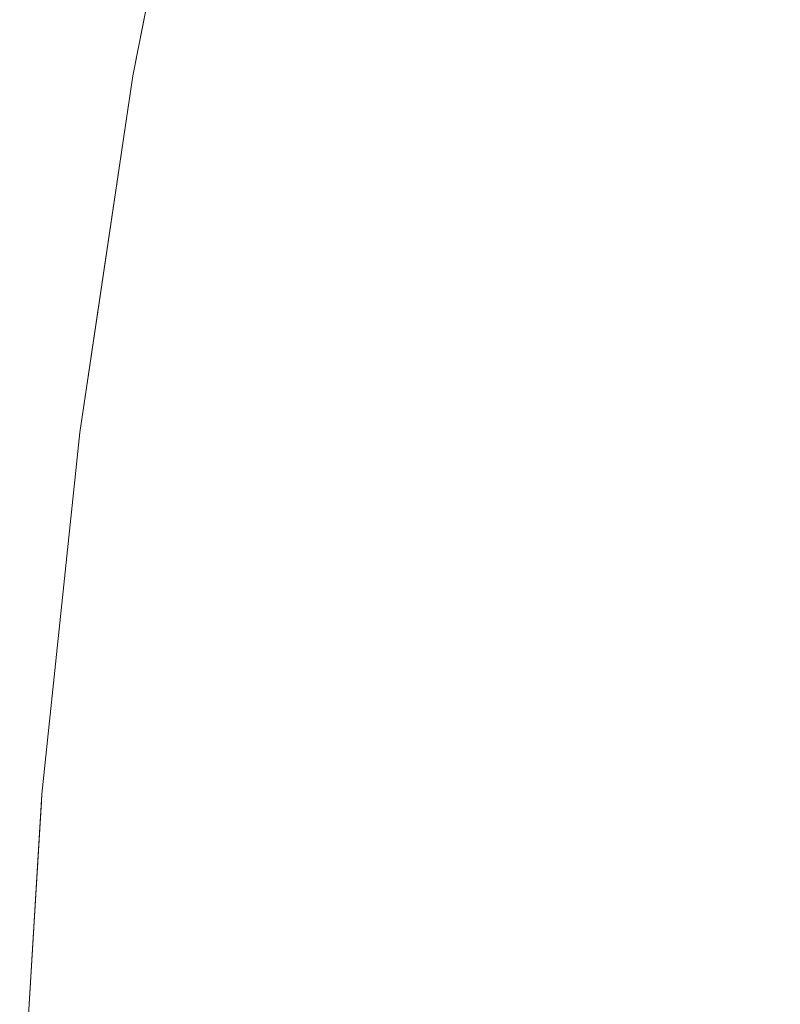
# Model space of a CAD drawing. Header units: centimetres. Extents: x -21.6 to 22.7, y 3.4 to 5.2.
# Tile 52 of 256: x -21.5864 to -21.5756, y 5.1071 to 5.1212. Entities that reach past the tile are written whole.
import ezdxf

# ---------------------------------------------------------------- set-up
doc = ezdxf.new("R2010")
doc.units = ezdxf.units.CM
doc.header["$LTSCALE"] = 2.54
doc.layers.add('Lucido design-1', color=7, linetype='Continuous')

# ---------------------------------------------------------------- blocks, each defined once
blk = doc.blocks.new('Gruppo-4-1')
at = {"color": 7, "linetype": 'Continuous', "lineweight": 9}
for points, invisible_edges in [([(-21.58385, 5.125433, -1872.915514), (-21.584823, 5.120417, -1872.915514), (-21.584823, 5.120417, -1872.315514), (-21.58405, 5.124405, -1872.315514)], 10), ([(-21.584738, 5.120673, -1872.918638), (-21.584823, 5.120417, -1872.915514), (-21.58385, 5.125433, -1872.915514), (-21.584028, 5.124397, -1872.918638)], 13), ([(-21.584028, 5.124397, -1872.31239), (-21.58405, 5.124405, -1872.315514), (-21.584823, 5.120417, -1872.315514), (-21.584738, 5.120673, -1872.31239)], 13), ([(-21.584738, 5.120673, -1872.31239), (-21.584619, 5.120643, -1872.30927), (-21.58391, 5.124361, -1872.30927), (-21.584028, 5.124397, -1872.31239)], 15), ([(-21.584028, 5.124397, -1872.918638), (-21.58391, 5.124361, -1872.921758), (-21.584619, 5.120643, -1872.921758), (-21.584738, 5.120673, -1872.918638)], 15), ([(-21.583714, 5.124302, -1872.30616), (-21.58391, 5.124361, -1872.30927), (-21.584619, 5.120643, -1872.30927), (-21.584421, 5.120593, -1872.30616)], 15), ([(-21.584421, 5.120593, -1872.924868), (-21.584619, 5.120643, -1872.921758), (-21.58391, 5.124361, -1872.921758), (-21.583714, 5.124302, -1872.924868)], 15), ([(-21.584421, 5.120593, -1872.30616), (-21.584144, 5.120523, -1872.303063), (-21.58344, 5.12422, -1872.303063), (-21.583714, 5.124302, -1872.30616)], 15), ([(-21.583714, 5.124302, -1872.924868), (-21.58344, 5.12422, -1872.927965), (-21.584144, 5.120523, -1872.927965), (-21.584421, 5.120593, -1872.924868)], 15), ([(-21.583089, 5.124115, -1872.299984), (-21.58344, 5.12422, -1872.303063), (-21.584144, 5.120523, -1872.303063), (-21.58379, 5.120434, -1872.299984)], 15), ([(-21.58379, 5.120434, -1872.931044), (-21.584144, 5.120523, -1872.927965), (-21.58344, 5.12422, -1872.927965), (-21.583089, 5.124115, -1872.931044)], 15), ([(-21.58379, 5.120434, -1872.299984), (-21.58336, 5.120326, -1872.296927), (-21.582662, 5.123987, -1872.296927), (-21.583089, 5.124115, -1872.299984)], 15), ([(-21.583089, 5.124115, -1872.931044), (-21.582662, 5.123987, -1872.934101), (-21.58336, 5.120326, -1872.934101), (-21.58379, 5.120434, -1872.931044)], 15), ([(-21.582161, 5.123836, -1872.293898), (-21.582662, 5.123987, -1872.296927), (-21.58336, 5.120326, -1872.296927), (-21.582854, 5.120199, -1872.293898)], 15), ([(-21.582854, 5.120199, -1872.93713), (-21.58336, 5.120326, -1872.934101), (-21.582662, 5.123987, -1872.934101), (-21.582161, 5.123836, -1872.93713)], 15), ([(-21.582854, 5.120199, -1872.293898), (-21.582274, 5.120053, -1872.290899), (-21.581586, 5.123664, -1872.290899), (-21.582161, 5.123836, -1872.293898)], 15), ([(-21.582161, 5.123836, -1872.93713), (-21.581586, 5.123664, -1872.940129), (-21.582274, 5.120053, -1872.940129), (-21.582854, 5.120199, -1872.93713)], 15), ([(-21.58094, 5.12347, -1872.287934), (-21.581586, 5.123664, -1872.290899), (-21.582274, 5.120053, -1872.290899), (-21.581622, 5.119889, -1872.287934)], 15), ([(-21.581622, 5.119889, -1872.943094), (-21.582274, 5.120053, -1872.940129), (-21.581586, 5.123664, -1872.940129), (-21.58094, 5.12347, -1872.943094)], 15), ([(-21.581622, 5.119889, -1872.287934), (-21.5809, 5.119707, -1872.285009), (-21.580224, 5.123255, -1872.285009), (-21.58094, 5.12347, -1872.287934)], 15), ([(-21.58094, 5.12347, -1872.943094), (-21.580224, 5.123255, -1872.946019), (-21.5809, 5.119707, -1872.946019), (-21.581622, 5.119889, -1872.943094)], 15), ([(-21.57944, 5.12302, -1872.282125), (-21.580224, 5.123255, -1872.285009), (-21.5809, 5.119707, -1872.285009), (-21.580109, 5.119508, -1872.282125)], 15), ([(-21.580109, 5.119508, -1872.948903), (-21.5809, 5.119707, -1872.946019), (-21.580224, 5.123255, -1872.946019), (-21.57944, 5.12302, -1872.948903)], 15), ([(-21.580109, 5.119508, -1872.282125), (-21.579251, 5.119292, -1872.279288), (-21.57859, 5.122765, -1872.279288), (-21.57944, 5.12302, -1872.282125)], 15), ([(-21.57944, 5.12302, -1872.948903), (-21.57859, 5.122765, -1872.95174), (-21.579251, 5.119292, -1872.95174), (-21.580109, 5.119508, -1872.948903)], 15), ([(-21.577677, 5.122491, -1872.276499), (-21.57859, 5.122765, -1872.279288), (-21.579251, 5.119292, -1872.279288), (-21.57833, 5.11906, -1872.276499)], 15), ([(-21.57833, 5.11906, -1872.954529), (-21.579251, 5.119292, -1872.95174), (-21.57859, 5.122765, -1872.95174), (-21.577677, 5.122491, -1872.954529)], 15), ([(-21.57833, 5.11906, -1872.276499), (-21.577347, 5.118813, -1872.273762), (-21.576702, 5.122199, -1872.273762), (-21.577677, 5.122491, -1872.276499)], 15), ([(-21.577677, 5.122491, -1872.954529), (-21.576702, 5.122199, -1872.957266), (-21.577347, 5.118813, -1872.957266), (-21.57833, 5.11906, -1872.954529)], 15), ([(-21.575669, 5.121889, -1872.27108), (-21.576702, 5.122199, -1872.273762), (-21.577347, 5.118813, -1872.273762), (-21.576305, 5.118551, -1872.27108)], 15), ([(-21.576305, 5.118551, -1872.959948), (-21.577347, 5.118813, -1872.957266), (-21.576702, 5.122199, -1872.957266), (-21.575669, 5.121889, -1872.959948)], 15), ([(-21.576305, 5.118551, -1872.27108), (-21.575206, 5.118274, -1872.268455), (-21.57458, 5.121562, -1872.268455), (-21.575669, 5.121889, -1872.27108)], 15), ([(-21.575669, 5.121889, -1872.959948), (-21.57458, 5.121562, -1872.962573), (-21.575206, 5.118274, -1872.962573), (-21.576305, 5.118551, -1872.959948)], 15), ([(-21.585312, 5.117032, -1872.31239), (-21.584738, 5.120673, -1872.31239), (-21.584823, 5.120417, -1872.315514)], 11), ([(-21.585312, 5.117032, -1872.31239), (-21.585192, 5.117007, -1872.30927), (-21.584619, 5.120643, -1872.30927), (-21.584738, 5.120673, -1872.31239)], 15), ([(-21.584823, 5.120417, -1872.915514), (-21.584738, 5.120673, -1872.918638), (-21.585312, 5.117032, -1872.918638)], 11), ([(-21.584738, 5.120673, -1872.918638), (-21.584619, 5.120643, -1872.921758), (-21.585192, 5.117007, -1872.921758), (-21.585312, 5.117032, -1872.918638)], 15), ([(-21.584421, 5.120593, -1872.30616), (-21.584619, 5.120643, -1872.30927), (-21.585192, 5.117007, -1872.30927), (-21.584993, 5.116967, -1872.30616)], 15), ([(-21.584993, 5.116967, -1872.924868), (-21.585192, 5.117007, -1872.921758), (-21.584619, 5.120643, -1872.921758), (-21.584421, 5.120593, -1872.924868)], 15), ([(-21.584993, 5.116967, -1872.30616), (-21.584714, 5.116909, -1872.303063), (-21.584144, 5.120523, -1872.303063), (-21.584421, 5.120593, -1872.30616)], 15), ([(-21.584421, 5.120593, -1872.924868), (-21.584144, 5.120523, -1872.927965), (-21.584714, 5.116909, -1872.927965), (-21.584993, 5.116967, -1872.924868)], 15), ([(-21.58379, 5.120434, -1872.299984), (-21.584144, 5.120523, -1872.303063), (-21.584714, 5.116909, -1872.303063), (-21.584358, 5.116836, -1872.299984)], 15), ([(-21.584358, 5.116836, -1872.931044), (-21.584714, 5.116909, -1872.927965), (-21.584144, 5.120523, -1872.927965), (-21.58379, 5.120434, -1872.931044)], 15), ([(-21.584358, 5.116836, -1872.299984), (-21.583924, 5.116747, -1872.296927), (-21.58336, 5.120326, -1872.296927), (-21.58379, 5.120434, -1872.299984)], 15), ([(-21.58379, 5.120434, -1872.931044), (-21.58336, 5.120326, -1872.934101), (-21.583924, 5.116747, -1872.934101), (-21.584358, 5.116836, -1872.931044)], 15), ([(-21.584823, 5.120417, -1872.915514), (-21.585585, 5.115309, -1872.915514), (-21.585585, 5.115309, -1872.315514), (-21.585327, 5.117037, -1872.315514)], 10), ([(-21.585312, 5.117032, -1872.918638), (-21.585585, 5.115309, -1872.915514), (-21.584823, 5.120417, -1872.915514)], 9), ([(-21.584823, 5.120417, -1872.315514), (-21.585327, 5.117037, -1872.315514), (-21.585312, 5.117032, -1872.31239)], 10), ([(-21.585327, 5.117037, -1872.315514), (-21.584823, 5.120417, -1872.315514), (-21.584823, 5.120417, -1872.915514)], 10), ([(-21.582854, 5.120199, -1872.293898), (-21.58336, 5.120326, -1872.296927), (-21.583924, 5.116747, -1872.296927), (-21.583415, 5.116642, -1872.293898)], 15), ([(-21.583415, 5.116642, -1872.93713), (-21.583924, 5.116747, -1872.934101), (-21.58336, 5.120326, -1872.934101), (-21.582854, 5.120199, -1872.93713)], 15), ([(-21.583415, 5.116642, -1872.293898), (-21.582831, 5.116523, -1872.290899), (-21.582274, 5.120053, -1872.290899), (-21.582854, 5.120199, -1872.293898)], 15), ([(-21.582854, 5.120199, -1872.93713), (-21.582274, 5.120053, -1872.940129), (-21.582831, 5.116523, -1872.940129), (-21.583415, 5.116642, -1872.93713)], 15), ([(-21.581622, 5.119889, -1872.287934), (-21.582274, 5.120053, -1872.290899), (-21.582831, 5.116523, -1872.290899), (-21.582175, 5.116388, -1872.287934)], 15), ([(-21.582175, 5.116388, -1872.943094), (-21.582831, 5.116523, -1872.940129), (-21.582274, 5.120053, -1872.940129), (-21.581622, 5.119889, -1872.943094)], 15), ([(-21.582175, 5.116388, -1872.287934), (-21.581447, 5.116238, -1872.285009), (-21.5809, 5.119707, -1872.285009), (-21.581622, 5.119889, -1872.287934)], 15), ([(-21.581622, 5.119889, -1872.943094), (-21.5809, 5.119707, -1872.946019), (-21.581447, 5.116238, -1872.946019), (-21.582175, 5.116388, -1872.943094)], 15), ([(-21.580109, 5.119508, -1872.282125), (-21.5809, 5.119707, -1872.285009), (-21.581447, 5.116238, -1872.285009), (-21.58065, 5.116075, -1872.282125)], 15), ([(-21.58065, 5.116075, -1872.948903), (-21.581447, 5.116238, -1872.946019), (-21.5809, 5.119707, -1872.946019), (-21.580109, 5.119508, -1872.948903)], 15), ([(-21.58065, 5.116075, -1872.282125), (-21.579787, 5.115897, -1872.279288), (-21.579251, 5.119292, -1872.279288), (-21.580109, 5.119508, -1872.282125)], 15), ([(-21.580109, 5.119508, -1872.948903), (-21.579251, 5.119292, -1872.95174), (-21.579787, 5.115897, -1872.95174), (-21.58065, 5.116075, -1872.948903)], 15), ([(-21.57833, 5.11906, -1872.276499), (-21.579251, 5.119292, -1872.279288), (-21.579787, 5.115897, -1872.279288), (-21.578859, 5.115707, -1872.276499)], 15), ([(-21.578859, 5.115707, -1872.954529), (-21.579787, 5.115897, -1872.95174), (-21.579251, 5.119292, -1872.95174), (-21.57833, 5.11906, -1872.954529)], 15), ([(-21.578859, 5.115707, -1872.276499), (-21.577869, 5.115503, -1872.273762), (-21.577347, 5.118813, -1872.273762), (-21.57833, 5.11906, -1872.276499)], 15), ([(-21.57833, 5.11906, -1872.954529), (-21.577347, 5.118813, -1872.957266), (-21.577869, 5.115503, -1872.957266), (-21.578859, 5.115707, -1872.954529)], 15), ([(-21.576305, 5.118551, -1872.27108), (-21.577347, 5.118813, -1872.273762), (-21.577869, 5.115503, -1872.273762), (-21.57682, 5.115288, -1872.27108)], 15), ([(-21.57682, 5.115288, -1872.959948), (-21.577869, 5.115503, -1872.957266), (-21.577347, 5.118813, -1872.957266), (-21.576305, 5.118551, -1872.959948)], 15), ([(-21.57682, 5.115288, -1872.27108), (-21.575713, 5.115061, -1872.268455), (-21.575206, 5.118274, -1872.268455), (-21.576305, 5.118551, -1872.27108)], 15), ([(-21.576305, 5.118551, -1872.959948), (-21.575206, 5.118274, -1872.962573), (-21.575713, 5.115061, -1872.962573), (-21.57682, 5.115288, -1872.959948)], 15), ([(-21.574054, 5.117984, -1872.26589), (-21.575206, 5.118274, -1872.268455), (-21.575713, 5.115061, -1872.268455), (-21.574553, 5.114822, -1872.26589)], 15), ([(-21.574553, 5.114822, -1872.965138), (-21.575713, 5.115061, -1872.962573), (-21.575206, 5.118274, -1872.962573), (-21.574054, 5.117984, -1872.965138)], 15), ([(-21.585762, 5.11348, -1872.31239), (-21.585641, 5.11346, -1872.30927), (-21.585192, 5.117007, -1872.30927), (-21.585312, 5.117032, -1872.31239)], 15), ([(-21.585585, 5.115309, -1872.315514), (-21.585762, 5.11348, -1872.31239), (-21.585312, 5.117032, -1872.31239)], 11), ([(-21.585762, 5.11348, -1872.918638), (-21.585585, 5.115309, -1872.915514), (-21.585312, 5.117032, -1872.918638)], 11), ([(-21.585312, 5.117032, -1872.918638), (-21.585192, 5.117007, -1872.921758), (-21.585641, 5.11346, -1872.921758), (-21.585762, 5.11348, -1872.918638)], 15), ([(-21.584993, 5.116967, -1872.30616), (-21.585192, 5.117007, -1872.30927), (-21.585641, 5.11346, -1872.30927), (-21.585441, 5.113428, -1872.30616)], 15), ([(-21.585441, 5.113428, -1872.924868), (-21.585641, 5.11346, -1872.921758), (-21.585192, 5.117007, -1872.921758), (-21.584993, 5.116967, -1872.924868)], 15), ([(-21.585312, 5.117032, -1872.31239), (-21.585327, 5.117037, -1872.315514), (-21.585585, 5.115309, -1872.315514)], 9), ([(-21.585441, 5.113428, -1872.30616), (-21.585161, 5.113383, -1872.303063), (-21.584714, 5.116909, -1872.303063), (-21.584993, 5.116967, -1872.30616)], 15), ([(-21.584993, 5.116967, -1872.924868), (-21.584714, 5.116909, -1872.927965), (-21.585161, 5.113383, -1872.927965), (-21.585441, 5.113428, -1872.924868)], 15), ([(-21.584358, 5.116836, -1872.299984), (-21.584714, 5.116909, -1872.303063), (-21.585161, 5.113383, -1872.303063), (-21.584802, 5.113325, -1872.299984)], 15), ([(-21.584802, 5.113325, -1872.931044), (-21.585161, 5.113383, -1872.927965), (-21.584714, 5.116909, -1872.927965), (-21.584358, 5.116836, -1872.931044)], 15), ([(-21.584802, 5.113325, -1872.299984), (-21.584366, 5.113255, -1872.296927), (-21.583924, 5.116747, -1872.296927), (-21.584358, 5.116836, -1872.299984)], 15), ([(-21.584358, 5.116836, -1872.931044), (-21.583924, 5.116747, -1872.934101), (-21.584366, 5.113255, -1872.934101), (-21.584802, 5.113325, -1872.931044)], 15), ([(-21.583415, 5.116642, -1872.293898), (-21.583924, 5.116747, -1872.296927), (-21.584366, 5.113255, -1872.296927), (-21.583854, 5.113172, -1872.293898)], 15), ([(-21.583854, 5.113172, -1872.93713), (-21.584366, 5.113255, -1872.934101), (-21.583924, 5.116747, -1872.934101), (-21.583415, 5.116642, -1872.93713)], 15), ([(-21.583854, 5.113172, -1872.293898), (-21.583267, 5.113078, -1872.290899), (-21.582831, 5.116523, -1872.290899), (-21.583415, 5.116642, -1872.293898)], 15), ([(-21.583415, 5.116642, -1872.93713), (-21.582831, 5.116523, -1872.940129), (-21.583267, 5.113078, -1872.940129), (-21.583854, 5.113172, -1872.93713)], 15), ([(-21.582175, 5.116388, -1872.287934), (-21.582831, 5.116523, -1872.290899), (-21.583267, 5.113078, -1872.290899), (-21.582607, 5.112972, -1872.287934)], 15), ([(-21.582607, 5.112972, -1872.943094), (-21.583267, 5.113078, -1872.940129), (-21.582831, 5.116523, -1872.940129), (-21.582175, 5.116388, -1872.943094)], 15), ([(-21.582607, 5.112972, -1872.287934), (-21.581875, 5.112854, -1872.285009), (-21.581447, 5.116238, -1872.285009), (-21.582175, 5.116388, -1872.287934)], 15), ([(-21.582175, 5.116388, -1872.943094), (-21.581447, 5.116238, -1872.946019), (-21.581875, 5.112854, -1872.946019), (-21.582607, 5.112972, -1872.943094)], 15), ([(-21.58065, 5.116075, -1872.282125), (-21.581447, 5.116238, -1872.285009), (-21.581875, 5.112854, -1872.285009), (-21.581074, 5.112725, -1872.282125)], 15), ([(-21.581074, 5.112725, -1872.948903), (-21.581875, 5.112854, -1872.946019), (-21.581447, 5.116238, -1872.946019), (-21.58065, 5.116075, -1872.948903)], 15), ([(-21.581074, 5.112725, -1872.282125), (-21.580206, 5.112585, -1872.279288), (-21.579787, 5.115897, -1872.279288), (-21.58065, 5.116075, -1872.282125)], 15), ([(-21.58065, 5.116075, -1872.948903), (-21.579787, 5.115897, -1872.95174), (-21.580206, 5.112585, -1872.95174), (-21.581074, 5.112725, -1872.948903)], 15), ([(-21.578859, 5.115707, -1872.276499), (-21.579787, 5.115897, -1872.279288), (-21.580206, 5.112585, -1872.279288), (-21.579273, 5.112434, -1872.276499)], 15), ([(-21.579273, 5.112434, -1872.954529), (-21.580206, 5.112585, -1872.95174), (-21.579787, 5.115897, -1872.95174), (-21.578859, 5.115707, -1872.954529)], 15), ([(-21.579273, 5.112434, -1872.276499), (-21.578278, 5.112274, -1872.273762), (-21.577869, 5.115503, -1872.273762), (-21.578859, 5.115707, -1872.276499)], 15), ([(-21.578859, 5.115707, -1872.954529), (-21.577869, 5.115503, -1872.957266), (-21.578278, 5.112274, -1872.957266), (-21.579273, 5.112434, -1872.954529)], 15), ([(-21.57682, 5.115288, -1872.27108), (-21.577869, 5.115503, -1872.273762), (-21.578278, 5.112274, -1872.273762), (-21.577223, 5.112104, -1872.27108)], 15), ([(-21.577223, 5.112104, -1872.959948), (-21.578278, 5.112274, -1872.957266), (-21.577869, 5.115503, -1872.957266), (-21.57682, 5.115288, -1872.959948)], 15), ([(-21.585762, 5.11348, -1872.31239), (-21.585585, 5.115309, -1872.315514), (-21.586128, 5.110131, -1872.315514)], 9), ([(-21.586128, 5.110131, -1872.915514), (-21.586128, 5.110131, -1872.315514), (-21.585585, 5.115309, -1872.315514), (-21.585585, 5.115309, -1872.915514)], 5), ([(-21.586128, 5.110131, -1872.915514), (-21.585585, 5.115309, -1872.915514), (-21.585762, 5.11348, -1872.918638)], 10), ([(-21.577223, 5.112104, -1872.27108), (-21.57611, 5.111925, -1872.268455), (-21.575713, 5.115061, -1872.268455), (-21.57682, 5.115288, -1872.27108)], 15), ([(-21.57682, 5.115288, -1872.959948), (-21.575713, 5.115061, -1872.962573), (-21.57611, 5.111925, -1872.962573), (-21.577223, 5.112104, -1872.959948)], 15), ([(-21.574553, 5.114822, -1872.26589), (-21.575713, 5.115061, -1872.268455), (-21.57611, 5.111925, -1872.268455), (-21.574943, 5.111737, -1872.26589)], 15), ([(-21.574943, 5.111737, -1872.965138), (-21.57611, 5.111925, -1872.962573), (-21.575713, 5.115061, -1872.962573), (-21.574553, 5.114822, -1872.965138)], 15), ([(-21.586128, 5.110131, -1872.315514), (-21.586096, 5.11002, -1872.31239), (-21.585762, 5.11348, -1872.31239)], 11), ([(-21.585762, 5.11348, -1872.918638), (-21.586096, 5.11002, -1872.918638), (-21.586128, 5.110131, -1872.915514)], 11), ([(-21.586096, 5.11002, -1872.31239), (-21.585975, 5.110005, -1872.30927), (-21.585641, 5.11346, -1872.30927), (-21.585762, 5.11348, -1872.31239)], 15), ([(-21.585762, 5.11348, -1872.918638), (-21.585641, 5.11346, -1872.921758), (-21.585975, 5.110005, -1872.921758), (-21.586096, 5.11002, -1872.918638)], 15), ([(-21.585441, 5.113428, -1872.30616), (-21.585641, 5.11346, -1872.30927), (-21.585975, 5.110005, -1872.30927), (-21.585774, 5.109981, -1872.30616)], 15), ([(-21.585774, 5.109981, -1872.924868), (-21.585975, 5.110005, -1872.921758), (-21.585641, 5.11346, -1872.921758), (-21.585441, 5.113428, -1872.924868)], 15), ([(-21.585774, 5.109981, -1872.30616), (-21.585493, 5.109948, -1872.303063), (-21.585161, 5.113383, -1872.303063), (-21.585441, 5.113428, -1872.30616)], 15), ([(-21.585441, 5.113428, -1872.924868), (-21.585161, 5.113383, -1872.927965), (-21.585493, 5.109948, -1872.927965), (-21.585774, 5.109981, -1872.924868)], 15), ([(-21.584802, 5.113325, -1872.299984), (-21.585161, 5.113383, -1872.303063), (-21.585493, 5.109948, -1872.303063), (-21.585133, 5.109905, -1872.299984)], 15), ([(-21.585133, 5.109905, -1872.931044), (-21.585493, 5.109948, -1872.927965), (-21.585161, 5.113383, -1872.927965), (-21.584802, 5.113325, -1872.931044)], 15), ([(-21.585133, 5.109905, -1872.299984), (-21.584695, 5.109853, -1872.296927), (-21.584366, 5.113255, -1872.296927), (-21.584802, 5.113325, -1872.299984)], 15), ([(-21.584802, 5.113325, -1872.931044), (-21.584366, 5.113255, -1872.934101), (-21.584695, 5.109853, -1872.934101), (-21.585133, 5.109905, -1872.931044)], 15), ([(-21.583854, 5.113172, -1872.293898), (-21.584366, 5.113255, -1872.296927), (-21.584695, 5.109853, -1872.296927), (-21.584181, 5.109792, -1872.293898)], 15), ([(-21.584181, 5.109792, -1872.93713), (-21.584695, 5.109853, -1872.934101), (-21.584366, 5.113255, -1872.934101), (-21.583854, 5.113172, -1872.93713)], 15), ([(-21.584181, 5.109792, -1872.293898), (-21.583591, 5.109722, -1872.290899), (-21.583267, 5.113078, -1872.290899), (-21.583854, 5.113172, -1872.293898)], 15), ([(-21.583854, 5.113172, -1872.93713), (-21.583267, 5.113078, -1872.940129), (-21.583591, 5.109722, -1872.940129), (-21.584181, 5.109792, -1872.93713)], 15), ([(-21.582607, 5.112972, -1872.287934), (-21.583267, 5.113078, -1872.290899), (-21.583591, 5.109722, -1872.290899), (-21.582928, 5.109644, -1872.287934)], 15), ([(-21.582928, 5.109644, -1872.943094), (-21.583591, 5.109722, -1872.940129), (-21.583267, 5.113078, -1872.940129), (-21.582607, 5.112972, -1872.943094)], 15), ([(-21.582928, 5.109644, -1872.287934), (-21.582194, 5.109557, -1872.285009), (-21.581875, 5.112854, -1872.285009), (-21.582607, 5.112972, -1872.287934)], 15), ([(-21.582607, 5.112972, -1872.943094), (-21.581875, 5.112854, -1872.946019), (-21.582194, 5.109557, -1872.946019), (-21.582928, 5.109644, -1872.943094)], 15), ([(-21.581074, 5.112725, -1872.282125), (-21.581875, 5.112854, -1872.285009), (-21.582194, 5.109557, -1872.285009), (-21.58139, 5.109461, -1872.282125)], 15), ([(-21.58139, 5.109461, -1872.948903), (-21.582194, 5.109557, -1872.946019), (-21.581875, 5.112854, -1872.946019), (-21.581074, 5.112725, -1872.948903)], 15), ([(-21.58139, 5.109461, -1872.282125), (-21.580518, 5.109358, -1872.279288), (-21.580206, 5.112585, -1872.279288), (-21.581074, 5.112725, -1872.282125)], 15), ([(-21.581074, 5.112725, -1872.948903), (-21.580206, 5.112585, -1872.95174), (-21.580518, 5.109358, -1872.95174), (-21.58139, 5.109461, -1872.948903)], 15), ([(-21.579273, 5.112434, -1872.276499), (-21.580206, 5.112585, -1872.279288), (-21.580518, 5.109358, -1872.279288), (-21.579581, 5.109247, -1872.276499)], 15), ([(-21.579581, 5.109247, -1872.954529), (-21.580518, 5.109358, -1872.95174), (-21.580206, 5.112585, -1872.95174), (-21.579273, 5.112434, -1872.954529)], 15), ([(-21.579581, 5.109247, -1872.276499), (-21.578582, 5.109128, -1872.273762), (-21.578278, 5.112274, -1872.273762), (-21.579273, 5.112434, -1872.276499)], 15), ([(-21.579273, 5.112434, -1872.954529), (-21.578278, 5.112274, -1872.957266), (-21.578582, 5.109128, -1872.957266), (-21.579581, 5.109247, -1872.954529)], 15), ([(-21.577223, 5.112104, -1872.27108), (-21.578278, 5.112274, -1872.273762), (-21.578582, 5.109128, -1872.273762), (-21.577522, 5.109002, -1872.27108)], 15), ([(-21.577522, 5.109002, -1872.959948), (-21.578582, 5.109128, -1872.957266), (-21.578278, 5.112274, -1872.957266), (-21.577223, 5.112104, -1872.959948)], 15), ([(-21.577522, 5.109002, -1872.27108), (-21.576405, 5.10887, -1872.268455), (-21.57611, 5.111925, -1872.268455), (-21.577223, 5.112104, -1872.27108)], 15), ([(-21.577223, 5.112104, -1872.959948), (-21.57611, 5.111925, -1872.962573), (-21.576405, 5.10887, -1872.962573), (-21.577522, 5.109002, -1872.959948)], 15), ([(-21.574943, 5.111737, -1872.26589), (-21.57611, 5.111925, -1872.268455), (-21.576405, 5.10887, -1872.268455), (-21.575234, 5.108731, -1872.26589)], 15), ([(-21.575234, 5.108731, -1872.965138), (-21.576405, 5.10887, -1872.962573), (-21.57611, 5.111925, -1872.962573), (-21.574943, 5.111737, -1872.965138)], 15), ([(-21.586128, 5.110131, -1872.915514), (-21.586445, 5.104918, -1872.915514), (-21.586445, 5.104918, -1872.315514), (-21.586134, 5.110024, -1872.315514)], 10), ([(-21.586324, 5.106654, -1872.918638), (-21.586445, 5.104918, -1872.915514), (-21.586128, 5.110131, -1872.915514)], 9), ([(-21.586134, 5.110024, -1872.315514), (-21.586445, 5.104918, -1872.315514), (-21.586324, 5.106654, -1872.31239)], 10), ([(-21.586128, 5.110131, -1872.915514), (-21.586096, 5.11002, -1872.918638), (-21.586324, 5.106654, -1872.918638)], 11), ([(-21.586324, 5.106654, -1872.31239), (-21.586096, 5.11002, -1872.31239), (-21.586134, 5.110024, -1872.315514)], 11), ([(-21.586324, 5.106654, -1872.31239), (-21.586203, 5.106644, -1872.30927), (-21.585975, 5.110005, -1872.30927), (-21.586096, 5.11002, -1872.31239)], 15), ([(-21.586096, 5.11002, -1872.918638), (-21.585975, 5.110005, -1872.921758), (-21.586203, 5.106644, -1872.921758), (-21.586324, 5.106654, -1872.918638)], 15), ([(-21.585774, 5.109981, -1872.30616), (-21.585975, 5.110005, -1872.30927), (-21.586203, 5.106644, -1872.30927), (-21.586001, 5.106629, -1872.30616)], 15), ([(-21.586001, 5.106629, -1872.924868), (-21.586203, 5.106644, -1872.921758), (-21.585975, 5.110005, -1872.921758), (-21.585774, 5.109981, -1872.924868)], 15), ([(-21.586128, 5.110131, -1872.315514), (-21.586134, 5.110024, -1872.315514), (-21.586096, 5.11002, -1872.31239)], 10), ([(-21.586134, 5.110024, -1872.315514), (-21.586128, 5.110131, -1872.315514), (-21.586128, 5.110131, -1872.915514)], 10), ([(-21.586001, 5.106629, -1872.30616), (-21.585719, 5.106607, -1872.303063), (-21.585493, 5.109948, -1872.303063), (-21.585774, 5.109981, -1872.30616)], 15), ([(-21.585774, 5.109981, -1872.924868), (-21.585493, 5.109948, -1872.927965), (-21.585719, 5.106607, -1872.927965), (-21.586001, 5.106629, -1872.924868)], 15), ([(-21.585133, 5.109905, -1872.299984), (-21.585493, 5.109948, -1872.303063), (-21.585719, 5.106607, -1872.303063), (-21.585358, 5.106579, -1872.299984)], 15), ([(-21.585358, 5.106579, -1872.931044), (-21.585719, 5.106607, -1872.927965), (-21.585493, 5.109948, -1872.927965), (-21.585133, 5.109905, -1872.931044)], 15), ([(-21.585358, 5.106579, -1872.299984), (-21.584919, 5.106545, -1872.296927), (-21.584695, 5.109853, -1872.296927), (-21.585133, 5.109905, -1872.299984)], 15), ([(-21.585133, 5.109905, -1872.931044), (-21.584695, 5.109853, -1872.934101), (-21.584919, 5.106545, -1872.934101), (-21.585358, 5.106579, -1872.931044)], 15), ([(-21.584181, 5.109792, -1872.293898), (-21.584695, 5.109853, -1872.296927), (-21.584919, 5.106545, -1872.296927), (-21.584404, 5.106505, -1872.293898)], 15), ([(-21.584404, 5.106505, -1872.93713), (-21.584919, 5.106545, -1872.934101), (-21.584695, 5.109853, -1872.934101), (-21.584181, 5.109792, -1872.93713)], 15), ([(-21.584404, 5.106505, -1872.293898), (-21.583813, 5.106459, -1872.290899), (-21.583591, 5.109722, -1872.290899), (-21.584181, 5.109792, -1872.293898)], 15), ([(-21.584181, 5.109792, -1872.93713), (-21.583591, 5.109722, -1872.940129), (-21.583813, 5.106459, -1872.940129), (-21.584404, 5.106505, -1872.93713)], 15), ([(-21.582928, 5.109644, -1872.287934), (-21.583591, 5.109722, -1872.290899), (-21.583813, 5.106459, -1872.290899), (-21.583148, 5.106407, -1872.287934)], 15), ([(-21.583148, 5.106407, -1872.943094), (-21.583813, 5.106459, -1872.940129), (-21.583591, 5.109722, -1872.940129), (-21.582928, 5.109644, -1872.943094)], 15), ([(-21.583148, 5.106407, -1872.287934), (-21.582411, 5.10635, -1872.285009), (-21.582194, 5.109557, -1872.285009), (-21.582928, 5.109644, -1872.287934)], 15), ([(-21.582928, 5.109644, -1872.943094), (-21.582194, 5.109557, -1872.946019), (-21.582411, 5.10635, -1872.946019), (-21.583148, 5.106407, -1872.943094)], 15), ([(-21.58139, 5.109461, -1872.282125), (-21.582194, 5.109557, -1872.285009), (-21.582411, 5.10635, -1872.285009), (-21.581605, 5.106287, -1872.282125)], 15), ([(-21.581605, 5.106287, -1872.948903), (-21.582411, 5.10635, -1872.946019), (-21.582194, 5.109557, -1872.946019), (-21.58139, 5.109461, -1872.948903)], 15), ([(-21.581605, 5.106287, -1872.282125), (-21.580731, 5.106219, -1872.279288), (-21.580518, 5.109358, -1872.279288), (-21.58139, 5.109461, -1872.282125)], 15), ([(-21.58139, 5.109461, -1872.948903), (-21.580518, 5.109358, -1872.95174), (-21.580731, 5.106219, -1872.95174), (-21.581605, 5.106287, -1872.948903)], 15), ([(-21.579581, 5.109247, -1872.276499), (-21.580518, 5.109358, -1872.279288), (-21.580731, 5.106219, -1872.279288), (-21.579791, 5.106146, -1872.276499)], 15), ([(-21.579791, 5.106146, -1872.954529), (-21.580731, 5.106219, -1872.95174), (-21.580518, 5.109358, -1872.95174), (-21.579581, 5.109247, -1872.954529)], 15), ([(-21.579791, 5.106146, -1872.276499), (-21.578789, 5.106068, -1872.273762), (-21.578582, 5.109128, -1872.273762), (-21.579581, 5.109247, -1872.276499)], 15), ([(-21.579581, 5.109247, -1872.954529), (-21.578582, 5.109128, -1872.957266), (-21.578789, 5.106068, -1872.957266), (-21.579791, 5.106146, -1872.954529)], 15), ([(-21.577522, 5.109002, -1872.27108), (-21.578582, 5.109128, -1872.273762), (-21.578789, 5.106068, -1872.273762), (-21.577727, 5.105986, -1872.27108)], 15), ([(-21.577727, 5.105986, -1872.959948), (-21.578789, 5.106068, -1872.957266), (-21.578582, 5.109128, -1872.957266), (-21.577522, 5.109002, -1872.959948)], 15), ([(-21.577727, 5.105986, -1872.27108), (-21.576607, 5.105899, -1872.268455), (-21.576405, 5.10887, -1872.268455), (-21.577522, 5.109002, -1872.27108)], 15), ([(-21.577522, 5.109002, -1872.959948), (-21.576405, 5.10887, -1872.962573), (-21.576607, 5.105899, -1872.962573), (-21.577727, 5.105986, -1872.959948)], 15), ([(-21.575234, 5.108731, -1872.26589), (-21.576405, 5.10887, -1872.268455), (-21.576607, 5.105899, -1872.268455), (-21.575432, 5.105807, -1872.26589)], 15), ([(-21.575432, 5.105807, -1872.965138), (-21.576607, 5.105899, -1872.962573), (-21.576405, 5.10887, -1872.962573), (-21.575234, 5.108731, -1872.965138)], 15)]:
    blk.add_3dface(points, dxfattribs=dict(at, invisible_edges=invisible_edges))
blk = doc.blocks.new('Gruppo-5-1')
at = {"color": 7}
blk.add_blockref('Gruppo-4-1', (0, 0), dxfattribs=at)

msp = doc.modelspace()

# ---------------------------------------------------------------- block references
at = {"layer": 'Lucido design-1', "color": 7}
msp.add_blockref('Gruppo-5-1', (0, 0), dxfattribs=at)

doc.saveas('drawing.dxf')
